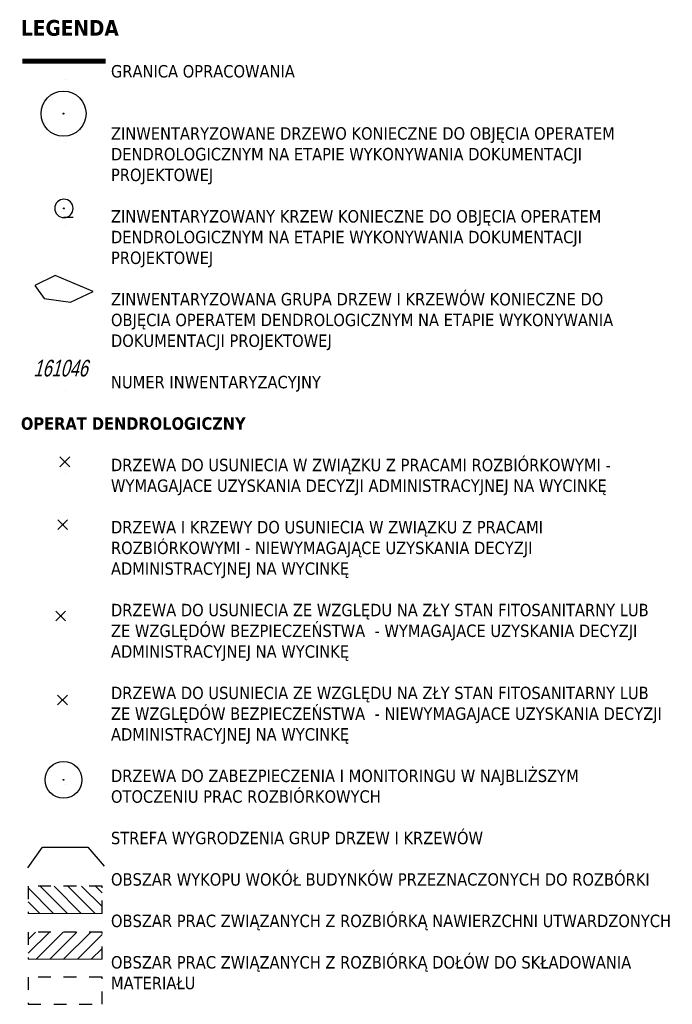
# Model space of a CAD drawing. Header units: metres. Extents: x 7419449 to 7420011, y 5549449 to 5549646.
# Tile 3 of 3: x 7419947 to 7420011, y 5549449 to 5549545. Entities that reach past the tile are written whole.
import ezdxf
from ezdxf.enums import TextEntityAlignment as Align
from ezdxf.lldxf.tags import DXFTag

# ---------------------------------------------------------------- set-up
doc = ezdxf.new("R2010")
doc.units = ezdxf.units.M
doc.linetypes.add('JIS_02_1.2', pattern=[2.5, 1.25, -1.25])
doc.linetypes.add('PRZER1-1', pattern=[1, 0.5, -0.5])
for name, color, linetype, lineweight in [('_4_Dem_obrysy', 7, 'Continuous', 15), ('_4_krzewy istniejące', 86, 'Continuous', 30), ('_4_NUMERY_PIKIET', 7, 'Continuous', 15), ('_4_RAMKI', 7, 'Continuous', 13), ('_4_USUNIĘCIE', 1, 'Continuous', 30), ('_4_ZABEZPIECZENIE1', 5, 'Continuous', 30)]:
    doc.layers.add(name, color=color, linetype=linetype, lineweight=lineweight)
doc.layers.add('_4_GRANICA_OPRACOWANIA', color=146, linetype='2', lineweight=53, transparency=0.2)
doc.layers.add('_4_korony', color=7, linetype='Continuous', lineweight=25, true_color=0x7aa300)
doc.layers.add('_4_PUNKT_INWENTARYZACYJNY', color=7, linetype='Continuous')
doc.styles.get("Standard").update_dxf_attribs({"font": 'arial.ttf'})
doc.styles.add('STANDARD-Working1250', font='arial.ttf', dxfattribs={"height": 2.5})
tags = doc.linetypes.add('2', pattern=[0.9, 0.6, -0.3]).pattern_tags.tags
tags[6:7] = [DXFTag(74, 4), DXFTag(75, 0), DXFTag(340, '0'), DXFTag(46, 1.0), DXFTag(50, 0.0), DXFTag(44, 0.0), DXFTag(45, 0.0)]
tags[4:5] = [DXFTag(74, 4), DXFTag(75, 0), DXFTag(340, '0'), DXFTag(46, 1.0), DXFTag(50, 0.0), DXFTag(44, 0.0), DXFTag(45, 0.0)]

# ---------------------------------------------------------------- blocks, each defined once
blk = doc.blocks.new('A$C38776EB9')
at = {"linetype": 'Continuous', "transparency": 33554623}
blk.add_line((-0.525, -0.525), (0, -0.525), dxfattribs=at)
blk.add_circle((0, 0), 0.525, dxfattribs=at)
blk = doc.blocks.new('PIKIETA')
at = {"color": 0}
blk.add_circle((0, 0), 0.045, dxfattribs=at)
blk = doc.blocks.new('x')
at = {"layer": '_4_USUNIĘCIE'}
for points in [[(7418062.392, 5544640.588), (7418062.87, 5544640.11), (7418063.347, 5544640.588)], [(7418063.347, 5544639.633), (7418062.87, 5544640.11), (7418062.392, 5544639.633)]]:
    blk.add_lwpolyline(points, dxfattribs=at)
blk = doc.blocks.new('usun. bez dec')
at = {"layer": '_4_USUNIĘCIE', "color": 30, "true_color": 0xf8991e}
for points in [[(-0.477, 0.477), (0.477, -0.477)], [(-0.477, -0.477), (0.477, 0.477)]]:
    blk.add_lwpolyline(points, dxfattribs=at)
blk = doc.blocks.new('FITO_B')
at = {"layer": '_4_USUNIĘCIE', "color": 165, "true_color": 0x5e67af}
for points in [[(-0.477, 0.477), (0.477, -0.477)], [(-0.477, -0.477), (0.477, 0.477)]]:
    blk.add_lwpolyline(points, dxfattribs=at)
blk = doc.blocks.new('usun_zagra')
at = {"layer": '_4_ZABEZPIECZENIE1', "color": 6}
for points in [[(-0.474, 0.474), (0.48, -0.48)], [(-0.474, -0.48), (0.48, 0.474)]]:
    blk.add_lwpolyline(points, dxfattribs=at)

msp = doc.modelspace()

# ---------------------------------------------------------------- hatches: boundary and pattern name
at = {"layer": '_4_Dem_obrysy', "lineweight": 13}
h = msp.add_hatch(dxfattribs=at)
h.set_pattern_fill('ANSI31', color=5, scale=0.3, angle=90)
h.set_pattern_definition([(135, (0, 7.6631), (-0.67351920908, -0.67351920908), [])])
h.paths.add_polyline_path([(7419955.171, 5549457.604), (7419955.171, 5549460.261), (7419947.953, 5549460.261), (7419947.953, 5549457.604)])
at = {"layer": '_4_Dem_obrysy', "lineweight": 13, "true_color": 0xa953a0}
h = msp.add_hatch(dxfattribs=at)
h.set_pattern_fill('ANSI31', color=215, scale=0.3)
h.set_pattern_definition([(45, (0, 10.045), (-0.67351920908, 0.67351920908), [])])
h.paths.add_polyline_path([(7419955.171, 5549455.79), (7419947.953, 5549455.79), (7419947.953, 5549453.133), (7419955.171, 5549453.133)])

# ---------------------------------------------------------------- linework, layer by layer
at = {"layer": '_4_Dem_obrysy', "color": 1, "linetype": 'PRZER1-1', "lineweight": 30, "ltscale": 2.5}
msp.add_lwpolyline([(7419955.171, 5549457.604), (7419955.171, 5549460.261), (7419947.953, 5549460.261), (7419947.953, 5549457.604)], dxfattribs=at)
at = {"layer": '_4_Dem_obrysy', "ltscale": 2.5}
for points in [[(7419947.953, 5549457.604), (7419955.171, 5549457.604)], [(7419947.959, 5549453.133), (7419955.171, 5549453.133)]]:
    msp.add_lwpolyline(points, dxfattribs=at)
at = {"layer": '_4_Dem_obrysy', "color": 30, "linetype": 'PRZER1-1', "lineweight": 30, "ltscale": 2.5, "true_color": 0xf8991e}
msp.add_lwpolyline([(7419955.171, 5549453.133), (7419955.171, 5549455.79), (7419947.953, 5549455.79), (7419947.953, 5549453.133)], dxfattribs=at)
at = {"layer": '_4_Dem_obrysy', "color": 4, "linetype": 'PRZER1-1', "lineweight": 30, "ltscale": 2.5}
msp.add_lwpolyline([(7419947.953, 5549451.388), (7419947.953, 5549448.731), (7419955.171, 5549448.731), (7419955.171, 5549451.388)], close=True, dxfattribs=at)
at = {"layer": '_4_GRANICA_OPRACOWANIA', "linetype": 'JIS_02_1.2', "const_width": 0.5}
msp.add_lwpolyline([(7419947.374, 5549540.831), (7419955.542, 5549540.831)], dxfattribs=at)
at = {"layer": '_4_korony', "color": 62, "lineweight": 25}
msp.add_circle((7419951.411, 5549535.703), 2.201, dxfattribs=at)
at = {"layer": '_4_krzewy istniejące'}
msp.add_lwpolyline([(7419950.59, 5549519.889), (7419948.611, 5549518.929), (7419949.512, 5549517.657), (7419952.099, 5549517.305), (7419954.313, 5549518.342), (7419950.59, 5549519.889)], dxfattribs=at)
at = {"layer": '_4_ZABEZPIECZENIE1', "linetype": '2', "ltscale": 3}
msp.add_lwpolyline([(7419947.922, 5549462.068), (7419949.368, 5549464.062), (7419953.794, 5549464.062), (7419955.385, 5549462.212)], dxfattribs=at)
at = {"layer": '_4_ZABEZPIECZENIE1', "ltscale": 0.1}
msp.add_circle((7419951.411, 5549470.647), 1.802, dxfattribs=at)

# ---------------------------------------------------------------- block references
at = {"layer": '_4_krzewy istniejące', "transparency": 33554687, "xscale": -1.716736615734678, "yscale": 1.716736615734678, "zscale": 1.716736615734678}
msp.add_blockref('A$C38776EB9', (7419951.452, 5549526.45), dxfattribs=at)
at = {"layer": '_4_PUNKT_INWENTARYZACYJNY', "linetype": 'Continuous'}
for p in [(7419951.411, 5549535.703), (7419951.452, 5549526.45), (7419951.543, 5549501.705), (7419951.332, 5549495.564), (7419951.132, 5549486.639), (7419951.314, 5549478.452), (7419951.411, 5549470.647)]:
    msp.add_blockref('PIKIETA', p, dxfattribs=at)
at = {"layer": '_4_USUNIĘCIE'}
for name, p in [('x', (1888.673, 4861.595)), ('usun. bez dec', (7419951.332, 5549495.564))]:
    msp.add_blockref(name, p, dxfattribs=at)
at = {"layer": '_4_USUNIĘCIE', "color": 30, "true_color": 0xf8991e}
msp.add_blockref('FITO_B', (7419951.314, 5549478.452), dxfattribs=at)
at = {"layer": '_4_ZABEZPIECZENIE1'}
msp.add_blockref('usun_zagra', (7419951.129, 5549486.642), dxfattribs=at)

# ---------------------------------------------------------------- texts
at = {"layer": '_4_NUMERY_PIKIET', "style": 'STANDARD-Working1250', "oblique": 15, "width": 0.7}
msp.add_text('161046', height=1.6251, dxfattribs=at).set_placement((7419948.459, 5549509.555), align=Align.BOTTOM_LEFT)
at = {"layer": '_4_RAMKI', "insert": (7419947.247, 5549544.85), "char_height": 1.1, "attachment_point": 1}
msp.add_mtext_dynamic_manual_height_columns('{\\fTahoma|b1|i0|c238|p34;\\H1.4x;LEGENDA\\P\\fTahoma|b0|i0|c238|p34;\\H0.71429x;\\P\\H1.1035x;\\L^I^I\\lGRANICA OP\\H0.99999x;RACOWANIA\\P\\P\\P\\L^I^I\\lZINWENTARYZOWANE DRZEWO KONIECZNE DO OBJĘCIA OPERATEM\\P^I^IDENDROLOGICZNYM NA ETAPIE WYKONYWANIA DOKUMENTACJI\\P^I^IPROJEKTOWEJ\\P\\P\\L^I^I\\lZINWENTARYZOWANY KRZEW KONIECZNE DO OBJĘCIA OPERATEM\\P^I^IDENDROLOGICZNYM NA ETAPIE WYKONYWANIA DOKUMENTACJI\\P^I^IPROJEKTOWEJ\\P\\P\\L^I^I\\lZINWENTARYZOWANA GRUPA DRZEW I KRZEWÓW KONIECZNE DO\\P^I^IOBJĘCIA OPERATEM DENDROLOGICZNYM NA ETAPIE WYKONYWANIA\\P^I^IDOKUMENTACJI PROJEKTOWEJ\\P\\P\\L^I^I\\lNUMER INWENTARYZACYJNY\\P\\C0;\\P\\fTahoma|b1|i0|c238|p34;OPERAT DENDROLOGICZNY\\P\\fTahoma|b0|i0|c238|p34;\\C256;\\P\\L^I^I\\lDRZEWA DO USUNIECIA W ZWIĄZKU Z PRACAMI ROZBIÓRKOWYMI -\\P^I^IWYMAGAJACE UZYSKANIA DECYZJI ADMINISTRACYJNEJ NA WYCINKĘ\\P\\P\\L^I^I\\lDRZEWA I KRZEWY DO USUNIECIA W ZWIĄZKU Z PRACAMI\\P ^I^IROZBIÓRKOWYMI - NIEWYMAGAJĄCE UZYSKANIA DECYZJI\\P ^I^IADMINISTRACYJNEJ NA WYCINKĘ\\P\\P\\L^I^I\\lDRZEWA DO USUNIECIA ZE WZGLĘDU NA ZŁY STAN FITOSANITARNY LUB\\P ^I^IZE WZGLĘDÓW BEZPIECZEŃSTWA  - WYMAGAJACE UZYSKANIA DECYZJI\\P ^I^IADMINISTRACYJNEJ NA WYCINKĘ\\P\\P\\L^I^I\\lDRZEWA DO USUNIECIA ZE WZGLĘDU NA ZŁY STAN FITOSANITARNY LUB\\P ^I^IZE WZGLĘDÓW BEZPIECZEŃSTWA  - NIEWYMAGAJACE UZYSKANIA DECYZJI\\P ^I^IADMINISTRACYJNEJ NA WYCINKĘ\\P\\P\\L^I^I\\lDRZEWA DO ZABEZPIECZENIA I MONITORINGU W NAJBLIŻSZYM\\P ^I^IOTOCZENIU PRAC ROZBIÓRKOWYCH\\P\\P\\L^I^I\\lSTREFA WYGRODZENIA GRUP DRZEW I KRZEWÓW\\P\\P\\L^I^I\\lOBSZAR WYKOPU WOKÓŁ BUDYNKÓW PRZEZNACZONYCH DO ROZBÓRKI\\P\\P\\L^I^I\\lOBSZAR PRAC ZWIĄZANYCH Z ROZBIÓRKĄ NAWIERZCHNI UTWARDZONYCH\\P\\P\\L^I^I\\lOBSZAR PRAC ZWIĄZANYCH Z ROZBIÓRKĄ DOŁÓW DO SKŁADOWANIA\\P ^I^IMATERIAŁU}', width=66.31931, gutter_width=12.5, heights=[0], dxfattribs=at)

doc.saveas('drawing.dxf')
